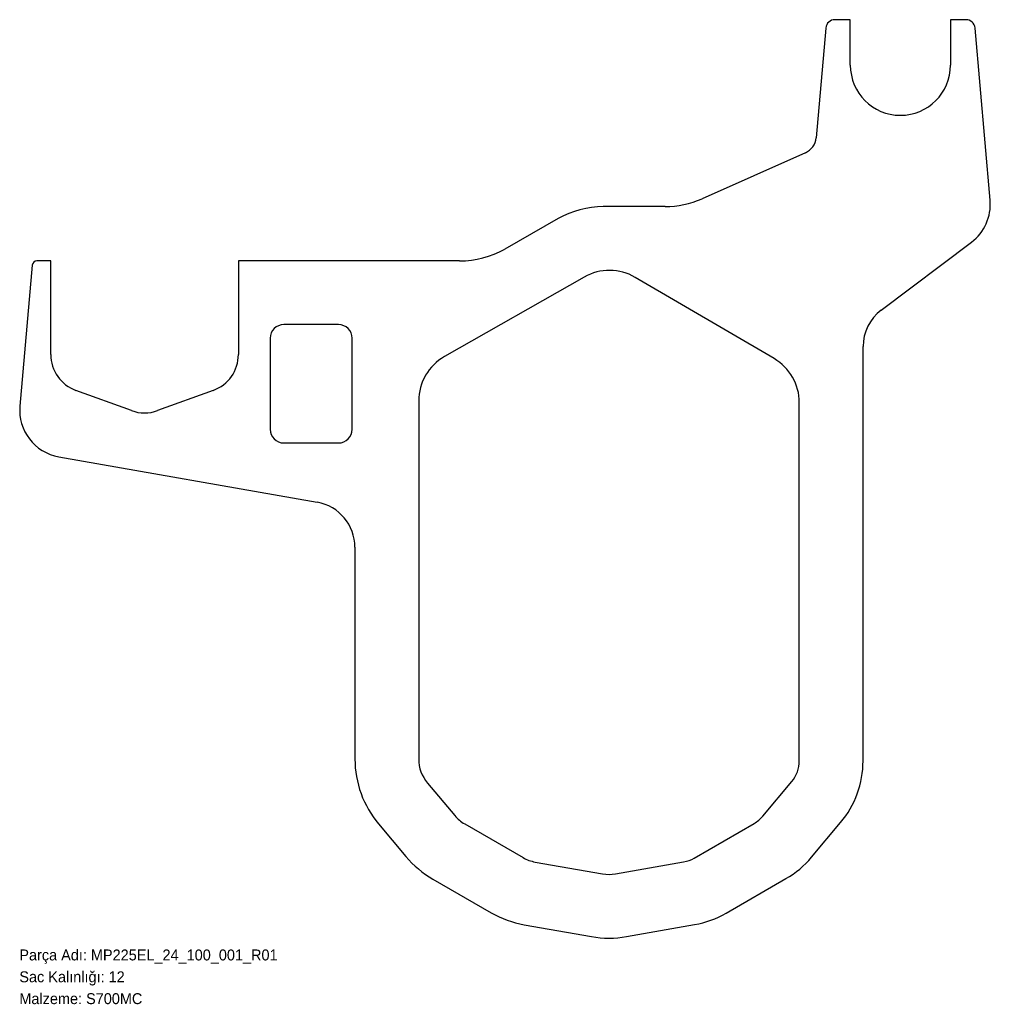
# Model space of a CAD drawing. Header units: millimetres. Extents: x 0 to 1066, y -72 to 1009.
import ezdxf

# ---------------------------------------------------------------- set-up
doc = ezdxf.new("R2010")
doc.units = ezdxf.units.MM
doc.linetypes.add('SLD-Katı', pattern=[0])
doc.linetypes.add('SLD-Sürekli', pattern=[0])
doc.layers.add('METIN', color=96, linetype='SLD-Katı')
doc.styles.add('SLDTEXTSTYLE0', font='ARIAL.TTF', dxfattribs={"width": 0.948, "bigfont": 'bigfont'})
doc.styles.add('SLDTEXTSTYLE1', font='ARIAL.TTF', dxfattribs={"width": 0.948})

msp = doc.modelspace()

# ---------------------------------------------------------------- linework, layer by layer
at = {"color": 7, "linetype": 'SLD-Sürekli', "lineweight": 25}
for p, q in [((912.542795, 1009.4), (895.542795, 1009.4)), ((912.542795, 959.4), (912.542795, 1009.4)), ((1039.542795, 1009.4), (1022.542795, 1009.4)), ((1022.542795, 1009.4), (1022.542795, 959.4)), ((885.580848, 1000.271557), (875.035003, 879.731999)), ((1066.064873, 810.988386), (1049.504742, 1000.271557)), ((863.245842, 863.204205), (749.738839, 812.667631)), ((709.065175, 804.022177), (641.2248, 804.022177)), ((591.775178, 790.940155), (532.965562, 757.482022)), ((946.452043, 690.246201), (1045.55713, 764.92724)), ((14.143477, 739.835779), (0.597876, 585.008848)), ((34.542795, 744.4), (19.12445, 744.4)), ((34.542795, 641.602184), (34.542795, 744.4)), ((483.51594, 744.4), (240.542795, 744.4)), ((240.542795, 744.4), (240.542795, 641.602184)), ((620.411377, 726.696245), (466.851006, 639.332244)), ((828.84988, 637.035821), (676.41025, 726.341003)), ((350.542795, 674.4), (290.542795, 674.4)), ((275.542795, 659.4), (275.542795, 559.4)), ((365.542795, 559.4), (365.542795, 659.4)), ((926.542795, 195.267139), (926.542795, 650.314425)), ((123.177949, 579.93291), (62.177949, 602.135094)), ((212.907641, 602.135094), (151.907641, 579.93291)), ((438.542795, 590.658177), (438.542795, 197.208321)), ((856.542795, 195.267139), (856.542795, 588.716995)), ((290.542795, 544.4), (350.542795, 544.4)), ((43.370295, 529.266747), (327.225203, 479.215468)), ((368.542795, 429.97508), (368.542795, 197.208321)), ((448.134972, 170.854029), (478.136908, 135.099114)), ((816.344195, 134.378715), (848.198384, 172.34106)), ((394.511861, 125.858896), (424.513797, 90.103982)), ((489.04473, 125.946365), (553.182213, 88.916572)), ((741.088954, 88.446365), (806.855281, 126.416572)), ((869.967306, 89.383583), (901.821495, 127.345928)), ((566.562638, 84.046495), (640.423219, 71.022882)), ((654.66237, 71.022882), (729.449078, 84.209797)), ((454.04473, 65.324587), (518.182213, 28.294794)), ((776.088954, 27.824587), (841.855281, 65.794794)), ((554.407265, 15.109953), (628.267847, 2.086339)), ((666.817742, 2.086339), (741.604451, 15.273254))]:
    msp.add_line(p, q, dxfattribs=at)
for centre, radius, start, end in [((895.542795, 999.4), 10, 90, 175), ((1039.542795, 999.4), 10, 5, 90), ((967.542795, 959.4), 55, 180, 0), ((855.111109, 881.475114), 20, 294, 355), ((709.065175, 904.022177), 100, 270, 294), ((641.2248, 704.022177), 100, 90, 119.636536), ((1014.262749, 806.456287), 52, 307, 5), ((483.51594, 844.4), 100, 270, 299.636536), ((19.12445, 739.4), 5, 90, 175), ((648.103165, 678.022177), 56, 59.636536, 119.636536), ((976.542795, 650.314425), 50, 127, 180), ((290.542795, 659.4), 15, 90, 180), ((350.542795, 659.4), 15, 0, 90), ((76.542795, 641.602184), 42, 180, 250), ((198.542795, 641.602184), 42, 290, 0), ((494.542795, 590.658177), 56, 119.636536, 180), ((800.542795, 588.716995), 56, 0, 59.636536), ((52.4, 580.47675), 52, 175, 260), ((137.542795, 619.4), 42, 250, 290), ((290.542795, 559.4), 15, 180, 270), ((350.542795, 559.4), 15, 270, 0), ((318.542795, 429.97508), 50, 0, 80), ((479.542795, 197.208321), 111, 180, 220), ((479.542795, 197.208321), 41, 180, 220), ((820.876147, 195.267139), 35.666647, 320, 0), ((820.876147, 195.267139), 105.666647, 320, 0), ((509.54473, 161.453406), 41, 220, 240), ((789.021958, 157.304794), 35.666647, 300, 320), ((509.54473, 161.453406), 111, 220, 240), ((573.682213, 124.423613), 41, 240, 260), ((723.25563, 119.334587), 35.666647, 280, 300), ((789.021958, 157.304794), 105.666647, 300, 320), ((647.542795, 111.4), 41, 260, 280), ((573.682213, 124.423613), 111, 240, 260), ((723.25563, 119.334587), 105.666647, 280, 300), ((647.542795, 111.4), 111, 260, 280)]:
    msp.add_arc(centre, radius, start, end, dxfattribs=at)

# ---------------------------------------------------------------- texts
at = {"layer": 'METIN', "char_height": 12, "attachment_point": 1}
for s, insert, style in [('Parça Adı: MP225EL_24_100_001_R01', (0, -12.031187), 'SLDTEXTSTYLE0'), ('Sac Kalınlığı: 12', (0, -36.031187), 'SLDTEXTSTYLE0'), ('Malzeme: S700MC', (0, -60.031187), 'SLDTEXTSTYLE1')]:
    msp.add_mtext(s, dxfattribs=dict(at, insert=insert, style=style))

doc.saveas('drawing.dxf')
